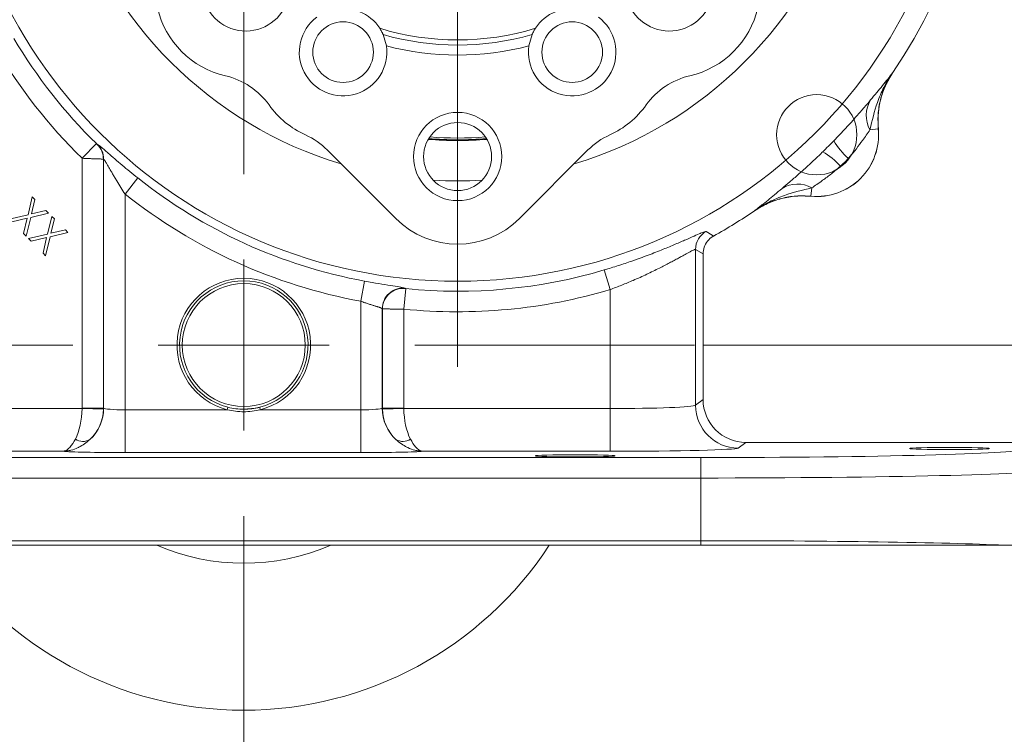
# Model space of a CAD drawing. Header units: inches. Extents: x 0.3 to 33.9, y 0.2 to 21.6.
# Tile 11 of 19: x 22.4 to 28.2, y 5.1 to 9.3. Entities that reach past the tile are written whole.
import ezdxf

# ---------------------------------------------------------------- set-up
doc = ezdxf.new("R2010")
doc.units = ezdxf.units.IN
doc.header["$MEASUREMENT"] = 0
doc.layers.add('SLD-0', color=7, linetype='Continuous', lineweight=15)
doc.styles.add('SLDTEXTSTYLE0', font='TXT', dxfattribs={"width": 0.75})
doc.dimstyles.new('SLDDIMSTYLE0', dxfattribs={"dimtxt": 0.25, "dimasz": 0.13, "dimexe": 0, "dimexo": 0.0625, "dimgap": 0.0625, "dimtad": 0, "dimtih": 1, "dimtoh": 1, "dimrnd": 1e-09, "dimzin": 12, "dimdsep": 46, "dimtxsty": 'SLDTEXTSTYLE0', "dimsah": 1, "dimcen": 0.09, "dimadec": 0, "dimazin": 3, "dimtfac": 1, "dimtmove": 0, "dimatfit": 0, "dimfxl": 1, "dimfrac": 2, "dimtolj": 1, "dimtzin": 12, "dimarcsym": 0})
doc.dimstyles.new('SLDDIMSTYLE1', dxfattribs={"dimtxt": 0.25, "dimasz": 0.13, "dimexe": 0, "dimexo": 0.0625, "dimgap": 0.0625, "dimtad": 0, "dimtih": 1, "dimtoh": 1, "dimrnd": 1e-09, "dimzin": 12, "dimdsep": 46, "dimtxsty": 'SLDTEXTSTYLE0', "dimsah": 1, "dimcen": 0.09, "dimadec": 0, "dimazin": 3, "dimtfac": 1, "dimtofl": 0, "dimtmove": 0, "dimatfit": 3, "dimfxl": 1, "dimfrac": 2, "dimtolj": 1, "dimtzin": 12, "dimarcsym": 0})

# ---------------------------------------------------------------- blocks, each defined once
blk = doc.blocks.new('_D')
at = {"layer": 'SLD-0'}
for p, q in [((30.5021, 7.3983), (30.5021, 7.6483)), ((26.4282, 7.3983), (30.6271, 7.3983)), ((30.1153, 6.8501), (30.0645, 6.8501)), ((30.0645, 6.8501), (30.0645, 6.4533)), ((30.8888, 6.8501), (30.9396, 6.8501)), ((30.9396, 6.8501), (30.9396, 6.4533)), ((30.0645, 6.4533), (30.1153, 6.4533)), ((30.9396, 6.4533), (30.8888, 6.4533)), ((26.4648, 6.2283), (30.6271, 6.2283)), ((30.5021, 6.2283), (30.5021, 5.9783))]:
    blk.add_line(p, q, dxfattribs=at)
for points in [[(30.5021, 7.3983), (30.5221, 7.5283), (30.4821, 7.5283)], [(30.5021, 6.2283), (30.4821, 6.0983), (30.5221, 6.0983)]]:
    blk.add_solid(points, dxfattribs=at)
at = {"layer": 'SLD-0', "char_height": 0.25, "attachment_point": 1, "style": 'SLDTEXTSTYLE0'}
for s, insert in [('1.17', (30.0772, 7.2232, -1.4325)), ('29.7', (30.1788, 6.7755, -1.4325))]:
    blk.add_mtext(s, dxfattribs=dict(at, insert=insert))
blk = doc.blocks.new('_D_1')
at = {"layer": 'SLD-0'}
for p, q in [((28.4992, 10.7279), (30.6271, 10.7279)), ((30.5021, 10.7279), (30.5021, 9.474)), ((30.1153, 9.0999), (30.0645, 9.0999)), ((30.0645, 9.0999), (30.0645, 8.7031)), ((30.8888, 9.0999), (30.9396, 9.0999)), ((30.9396, 9.0999), (30.9396, 8.7031)), ((30.0645, 8.7031), (30.1153, 8.7031)), ((30.9396, 8.7031), (30.8888, 8.7031)), ((30.5021, 7.3983), (30.5021, 8.6523)), ((26.4282, 7.3983), (30.6271, 7.3983))]:
    blk.add_line(p, q, dxfattribs=at)
for points in [[(30.5021, 10.7279), (30.4821, 10.5979), (30.5221, 10.5979)], [(30.5021, 7.3983), (30.5221, 7.5283), (30.4821, 7.5283)]]:
    blk.add_solid(points, dxfattribs=at)
at = {"layer": 'SLD-0', "char_height": 0.25, "attachment_point": 1, "style": 'SLDTEXTSTYLE0'}
for s, insert in [('3.33', (30.0772, 9.473, -1.4325)), ('84.6', (30.1788, 9.0253, -1.4325))]:
    blk.add_mtext(s, dxfattribs=dict(at, insert=insert))
blk = doc.blocks.new('_D_3')
at = {"layer": 'SLD-0'}
for p, q in [((20.3863, 8.4735), (20.3863, 15.2715)), ((23.7432, 10.0833), (23.7432, 15.2715)), ((20.3863, 15.1465), (21.5385, 15.1465)), ((21.678, 15.1833), (21.6272, 15.1833)), ((21.6272, 15.1833), (21.6272, 14.7865)), ((22.4515, 15.1833), (22.5023, 15.1833)), ((22.5023, 15.1833), (22.5023, 14.7865)), ((23.7432, 15.1465), (22.591, 15.1465)), ((21.6272, 14.7865), (21.678, 14.7865)), ((22.5023, 14.7865), (22.4515, 14.7865))]:
    blk.add_line(p, q, dxfattribs=at)
for points in [[(20.3863, 15.1465), (20.5163, 15.1265), (20.5163, 15.1665)], [(23.7432, 15.1465), (23.6132, 15.1665), (23.6132, 15.1265)]]:
    blk.add_solid(points, dxfattribs=at)
at = {"layer": 'SLD-0', "char_height": 0.25, "attachment_point": 1, "style": 'SLDTEXTSTYLE0'}
for s, insert in [('3.36', (21.6399, 15.5564, -1.4325)), ('85.3', (21.7415, 15.1087, -1.4325))]:
    blk.add_mtext(s, dxfattribs=dict(at, insert=insert))
blk = doc.blocks.new('SW_CENTERMARKSYMBOL_0')
at = {"layer": 'SLD-0', "color": 0}
blk.add_line((0, -1), (0, -3.4561), dxfattribs=at)
blk = doc.blocks.new('SW_CENTERMARKSYMBOL_1')
at = {"layer": 'SLD-0', "color": 0}
for p, q in [((0, 1), (0, 2.635)), ((0, 0), (0, 0.5)), ((-1, 0), (-2.635, 0)), ((0, 0), (-0.5, 0)), ((0, 0), (0, -0.5)), ((0, 0), (0.5, 0)), ((1, 0), (2.635, 0)), ((0, -1), (0, -2.635))]:
    blk.add_line(p, q, dxfattribs=at)

msp = doc.modelspace()

# ---------------------------------------------------------------- linework, layer by layer
at = {"color": 7, "linetype": 'Continuous', "lineweight": 15}
for p, q in [((24.5768, 9.1476), (24.5578, 9.214)), ((25.4096, 9.1476), (25.4285, 9.214)), ((27.5372, 8.9918), (27.5315, 8.983)), ((27.5372, 8.9918), (27.5369, 8.9919)), ((27.4035, 8.6577), (27.4522, 8.6624)), ((27.4522, 8.6624), (27.4525, 8.6624)), ((22.8817, 8.576), (22.7977, 8.4904)), ((22.8878, 8.5721), (22.8865, 8.5715)), ((24.6317, 8.1384), (24.2312, 8.539)), ((25.7551, 8.539), (25.3546, 8.1384)), ((22.7977, 8.4904), (22.7977, 7.0305)), ((22.9226, 8.4857), (22.9239, 8.4863)), ((22.9226, 7.0305), (22.9226, 8.4857)), ((22.9239, 8.4863), (22.9239, 7.0294)), ((23.1235, 8.3753), (23.0489, 8.2814)), ((27.0634, 8.3175), (27.0587, 8.2689)), ((22.4819, 8.1608), (22.5069, 8.2648)), ((22.5224, 8.2493), (22.5023, 8.1656)), ((22.5069, 8.2648), (22.5224, 8.2493)), ((23.0489, 7.02), (23.0489, 8.2814)), ((27.0587, 8.2686), (27.0587, 8.2689)), ((22.5023, 8.1656), (22.5863, 8.1854)), ((22.5863, 8.1854), (22.6017, 8.17)), ((26.7292, 8.1842), (26.7293, 8.1839)), ((22.371, 8.1347), (22.4819, 8.1608)), ((22.477, 8.1403), (22.3865, 8.1192)), ((22.4558, 8.0499), (22.477, 8.1403)), ((22.4976, 8.1451), (22.4713, 8.0344)), ((22.6017, 8.17), (22.4976, 8.1451)), ((22.5956, 8.0472), (22.6206, 8.1511)), ((22.6361, 8.1356), (22.616, 8.0519)), ((22.6206, 8.1511), (22.6361, 8.1356)), ((22.616, 8.0519), (22.7, 8.0717)), ((22.7, 8.0717), (22.7154, 8.0563)), ((22.4713, 8.0344), (22.4558, 8.0499)), ((22.4847, 8.0211), (22.5956, 8.0472)), ((22.5002, 8.0055), (22.4847, 8.0211)), ((22.5907, 8.0266), (22.5002, 8.0055)), ((22.5695, 7.9363), (22.5907, 8.0266)), ((22.6113, 8.0314), (22.585, 7.9207)), ((22.7154, 8.0563), (22.6113, 8.0314)), ((26.3839, 7.0463), (26.3839, 7.9574)), ((26.3839, 7.9574), (26.4282, 7.9312)), ((22.585, 7.9207), (22.5695, 7.9363)), ((26.4282, 7.9312), (26.4282, 7.0794)), ((25.8501, 7.8375), (25.8842, 7.7225)), ((24.4492, 7.7725), (24.4274, 7.6546)), ((24.6907, 7.7283), (24.6786, 7.609)), ((24.6859, 7.729), (24.6846, 7.7305)), ((25.8842, 7.7225), (25.8842, 7.0273)), ((24.4274, 7.6546), (24.4274, 7.02)), ((24.5524, 7.0294), (24.5524, 7.6112)), ((24.5524, 7.6112), (24.5537, 7.6097)), ((24.5537, 7.6097), (24.5537, 7.0305)), ((24.6786, 7.0305), (24.6786, 7.609)), ((22.7976, 7.0273), (21.5921, 7.0273)), ((22.7976, 7.0273), (22.9225, 7.0241)), ((22.9226, 7.0305), (22.7977, 7.0305)), ((22.9239, 7.0294), (22.9226, 7.0305)), ((23.6503, 7.0345), (23.6466, 7.02)), ((23.8397, 7.02), (23.836, 7.0345)), ((24.5537, 7.0305), (24.5524, 7.0294)), ((24.6786, 7.0305), (24.5537, 7.0305)), ((24.6787, 7.0273), (24.5538, 7.0241)), ((25.8842, 7.0273), (24.6787, 7.0273)), ((25.8842, 7.0273), (25.8842, 6.7774)), ((26.4282, 7.0794), (26.3839, 7.0463)), ((23.0489, 7.02), (23.0489, 6.7701)), ((23.6466, 7.02), (23.0489, 7.02)), ((24.4274, 7.02), (23.8397, 7.02)), ((24.4274, 7.02), (24.4274, 6.7701)), ((26.6337, 6.7963), (26.6781, 6.8296)), ((28.3348, 6.8296), (26.6781, 6.8296)), ((26.4148, 6.741), (21.0615, 6.741)), ((21.5921, 6.7774), (22.6861, 6.7774)), ((23.0489, 6.7701), (24.4274, 6.7701)), ((24.7902, 6.7774), (25.8842, 6.7774)), ((26.4148, 6.621), (26.4148, 6.741)), ((21.0615, 6.621), (26.4148, 6.621)), ((26.4148, 6.621), (26.4148, 6.2548)), ((26.4148, 6.2548), (21.0615, 6.2548)), ((26.4148, 6.2283), (21.0615, 6.2283)), ((26.4148, 6.2283), (26.4148, 6.2548))]:
    msp.add_line(p, q, dxfattribs=at)
at = {"color": 7, "linetype": 'Continuous', "lineweight": 15, "flags": 128}
for points in [[(26.4898, 8.036), (26.4816, 8.041), (26.4464, 8.0626)], [(23.7432, 7.0228), (23.8102, 7.0289), (23.836, 7.0345)]]:
    msp.add_lwpolyline(points, dxfattribs=at)
at = {"color": 7, "linetype": 'Continuous', "lineweight": 15}
for centre, radius in [((24.9932, 10.7279), 2.9561), ((24.3235, 9.1111), 0.1772), ((25.6629, 9.1111), 0.1772), ((27.0924, 8.6283), 0.2345), ((24.9932, 8.5008), 0.258), ((24.9932, 8.5008), 0.1989), ((23.7432, 7.3983), 0.3595)]:
    msp.add_circle(centre, radius, dxfattribs=at)
for centre, radius, start, end in [((24.9932, 10.7279), 3.08, 325.68866, 34.31134), ((23.7557, 9.4905), 0.2559, 104.31953, 345.68047), ((26.2306, 9.4905), 0.2559, 194.31953, 75.68047), ((23.7557, 9.4905), 0.5315, 193.02092, 256.97908), ((24.3235, 9.1111), 0.2559, 33.06409, 101.93591), ((25.6629, 9.1111), 0.2559, 78.06409, 146.93591), ((26.2306, 9.4905), 0.5315, 283.02092, 346.97908), ((24.3235, 9.1111), 0.2559, 126.81953, 8.18047), ((25.6629, 9.1111), 0.2559, 171.81953, 53.18047), ((24.9932, 10.7279), 1.5457, 252.87188, 287.12812), ((24.9932, 10.7279), 1.5753, 253.95498, 286.04502), ((24.9932, 10.7279), 3.0148, 210.65257, 225.54358), ((24.9932, 10.7279), 3.1348, 210.65257, 225.54358), ((24.9932, 10.7279), 1.6343, 255.23928, 284.76072), ((23.5384, 8.5507), 0.4331, 35.52092, 76.97908), ((26.4479, 8.5507), 0.4331, 103.02092, 144.47908), ((27.554, 8.7415), 0.1722, 148.54601, 209.09696), ((24.3235, 9.1111), 0.5315, 215.52092, 245.59936), ((25.6629, 9.1111), 0.5315, 294.40064, 324.47908), ((27.0932, 8.6279), 0.3607, 264.51489, 5.48511), ((27.0932, 8.6279), 0.361, 264.52223, 5.47777), ((23.925, 8.2327), 0.4331, 45, 65.59936), ((24.9932, 10.7279), 2.1191, 265.59279, 274.40721), ((26.0613, 8.2327), 0.4331, 114.40064, 135), ((27.5638, 8.8119), 0.4311, 210.49936, 228.25232), ((22.8025, 8.4857), 0.1201, 0.03042, 45.63797), ((22.8039, 8.4862), 0.1201, 0.03043, 45.64837), ((26.9092, 8.1573), 0.4311, 41.74768, 59.50064), ((24.9932, 10.7279), 3.0051, 231.52495, 259.57036), ((26.9796, 8.1671), 0.1722, 60.90304, 121.45399), ((24.9932, 10.7279), 3.125, 231.52495, 259.57036), ((24.9932, 10.7279), 3.08, 299.07314, 304.31134), ((26.504, 7.9573), 0.1201, 118.64577, 179.95577), ((24.9932, 10.7279), 3.0148, 264.24184, 286.51375), ((23.7432, 7.3983), 0.3905, 284.31969, 255.68031), ((23.7432, 7.3983), 0.3755, 284.31969, 255.68031), ((24.6725, 7.611), 0.1201, 84.21534, 179.90699), ((24.6738, 7.6095), 0.1201, 84.24267, 179.90704), ((24.9932, 10.7279), 3.1348, 264.24184, 286.51375), ((22.6738, 7.0297), 0.2502, 312.81617, 359.94243), ((22.6726, 7.0306), 0.25, 358.52616, 359.97382), ((24.8025, 7.0297), 0.2502, 180.05757, 227.18383), ((24.8037, 7.0306), 0.25, 180.02618, 181.47384), ((26.634, 7.0465), 0.2501, 180.05364, 269.93108), ((22.8031, 6.9152), 0.0801, 236.57933, 300.52452), ((24.6732, 6.9152), 0.0801, 239.47548, 303.42067), ((23.7432, 7.3983), 2.135, 213.23055, 326.76945), ((23.7432, 7.3983), 1.2755, 246.53268, 293.46732)]:
    msp.add_arc(centre, radius, start, end, dxfattribs=at)
at = {"color": 8, "linetype": 'Continuous', "lineweight": 15}
for radius, start, end in [(2.3701, 196.68899, 253.31101), (2.3701, 286.68899, 343.31101), (2.1338, 265.38044, 274.61956), (2.129, 265.44445, 274.55555), (2.3701, 266.55061, 273.44939)]:
    msp.add_arc((24.9932, 10.7279), radius, start, end, dxfattribs=at)
at = {"color": 7, "linetype": 'Continuous', "lineweight": 15}
for centre, major_axis, ratio, start_param, end_param in [((24.9932, 8.5018), (0, 0.5132), 0.997265, 2.357564, 3.925621), ((22.677, 7.0273), (0.0041, 0.25), 0.482584, 3.922427, 4.720341), ((22.6726, 7.0306), (0.1001, -0.0751), 0.999049, 0.617693, 0.642959), ((22.677, 7.0273), (0.0815, 0.2369), 0.978221, 4.226504, 5.024418), ((23.0489, 7.0298), (0.125, 0), 0.078558, 3.176499, 4.712389), ((24.4274, 7.0298), (0.125, 0), 0.078558, 4.712389, 6.248279), ((24.7994, 7.0273), (-0.0815, 0.2369), 0.978221, 1.258768, 2.056681), ((24.8037, 7.0306), (0.1001, 0.0751), 0.999049, 2.498634, 2.5239), ((24.7994, 7.0273), (-0.0041, 0.25), 0.482584, 1.562845, 2.360758), ((25.8842, 7.0469), (0.5, 0), 0.039279, 4.712389, 6.248279), ((26.6783, 7.0797), (-0.2002, -0.1501), 0.999049, 5.640226, 7.210109), ((25.8842, 6.797), (0.75, 0), 0.026186, 4.712389, 6.248279), ((23.0489, 6.7799), (0.375, 0), 0.026186, 3.397717, 4.712389), ((24.4274, 6.7799), (0.375, 0), 0.026186, 4.712389, 6.027061), ((26.4148, 6.7902), (1.88, 0), 0.026186, 4.712389, 6.257005), ((26.4148, 6.6703), (2, 0), 0.024615, 4.712389, 6.257005), ((26.4148, 6.2056), (2, 0), 0.024615, 0.479944, 1.570796)]:
    msp.add_ellipse(centre, major_axis=major_axis, ratio=ratio, start_param=start_param, end_param=end_param, dxfattribs=at)
for centre in [(27.8682, 6.7936), (25.6802, 6.751)]:
    msp.add_ellipse(centre, major_axis=(0.2344, 0), ratio=0.026186, dxfattribs=at)
for points, knots in [([(24.5379, 9.2508), (24.5415, 9.2449), (24.5473, 9.2356), (24.5531, 9.2242), (24.5561, 9.2178), (24.5576, 9.2145), (24.5577, 9.2142), (24.5578, 9.214)], [0, 0, 0, 0, 0.36156, 0.574987, 0.749388, 0.895731, 1, 1, 1, 1]), ([(25.4285, 9.214), (25.4287, 9.2143), (25.4289, 9.2148), (25.4307, 9.2189), (25.4339, 9.2256), (25.4396, 9.2366), (25.4452, 9.2456), (25.4484, 9.2508)], [0, 0, 0, 0, 0.14452, 0.288613, 0.442004, 0.679534, 1, 1, 1, 1]), ([(27.4035, 8.6577), (27.4162, 8.7114), (27.4362, 8.7957), (27.4837, 8.9072), (27.5173, 8.964), (27.5367, 8.9916), (27.5369, 8.9919)], [0, 0, 0, 0, 0.458943, 0.721865, 0.99767, 1, 1, 1, 1]), ([(27.5369, 8.9919), (27.5368, 8.9917), (27.5272, 8.9792), (27.5077, 8.9542), (27.4675, 8.9037), (27.4312, 8.8601), (27.4071, 8.8313)], [0, 0, 0, 0, 0.002547, 0.254971, 0.506602, 1, 1, 1, 1]), ([(27.4522, 8.6624), (27.4509, 8.6906), (27.4482, 8.748), (27.463, 8.8332), (27.4909, 8.9166), (27.5214, 8.9665), (27.5369, 8.9919)], [0, 0, 0, 0, 0.243914, 0.495196, 0.743693, 1, 1, 1, 1]), ([(27.5201, 8.9639), (27.508, 8.9417), (27.4823, 8.8944), (27.4602, 8.8182), (27.4486, 8.7392), (27.4512, 8.6882), (27.4525, 8.6624)], [0, 0, 0, 0, 0.241066, 0.513053, 0.753661, 1, 1, 1, 1]), ([(27.4071, 8.8313), (27.3951, 8.8171), (27.3706, 8.7882), (27.3221, 8.7325), (27.2628, 8.6665), (27.2161, 8.6179), (27.1923, 8.5931)], [0, 0, 0, 0, 0.21336, 0.43352, 0.711269, 1, 1, 1, 1]), ([(27.2767, 8.4902), (27.2798, 8.4936), (27.2964, 8.5119), (27.3247, 8.5467), (27.3656, 8.6024), (27.3894, 8.6371), (27.4035, 8.6577)], [0, 0, 0, 0, 0.061603, 0.328469, 0.601193, 1, 1, 1, 1]), ([(22.8865, 8.5715), (22.8864, 8.5715), (22.8864, 8.5716), (22.886, 8.5719), (22.8851, 8.5727), (22.8836, 8.5741), (22.8824, 8.5753), (22.8817, 8.576)], [0, 0, 0, 0, 0.100164, 0.247152, 0.426835, 0.662426, 1, 1, 1, 1]), ([(23.1235, 8.3753), (23.0924, 8.4005), (23.0451, 8.4387), (22.9882, 8.4873), (22.9606, 8.5113), (22.9331, 8.5353), (22.9089, 8.5564), (22.8912, 8.571), (22.8887, 8.5718), (22.8878, 8.5721)], [0, 0, 0, 0, 0.280432, 0.426364, 0.572079, 0.58885, 0.767294, 0.917527, 1, 1, 1, 1]), ([(27.128, 8.5288), (27.1233, 8.5243), (27.0971, 8.4988), (27.0484, 8.4529), (26.9878, 8.3983), (26.9334, 8.351), (26.9045, 8.3264), (26.8898, 8.314)], [0, 0, 0, 0, 0.054789, 0.306864, 0.566571, 0.779999, 1, 1, 1, 1]), ([(22.7977, 8.4904), (22.8046, 8.4901), (22.8187, 8.4896), (22.8373, 8.4888), (22.8553, 8.4882), (22.8721, 8.4875), (22.8876, 8.4869), (22.9, 8.4865), (22.9091, 8.4862), (22.9157, 8.4859), (22.9208, 8.4858), (22.922, 8.4857), (22.9226, 8.4857)], [0, 0, 0, 0, 0.108342, 0.2198248, 0.3002953, 0.4119286, 0.5270144, 0.6208444, 0.7166949, 0.799313, 0.8833, 1, 1, 1, 1]), ([(22.9239, 8.4863), (22.9244, 8.486), (22.9252, 8.4854), (22.9286, 8.4803), (22.9321, 8.4747), (22.9372, 8.4662), (22.9444, 8.454), (22.9546, 8.4365), (22.9654, 8.418), (22.9766, 8.3989), (22.9883, 8.3792), (23.004, 8.3531), (23.0241, 8.3204), (23.0406, 8.2945), (23.0489, 8.2814)], [0, 0, 0, 0, 0.062031, 0.108455, 0.156522, 0.184681, 0.267526, 0.352658, 0.433762, 0.515532, 0.598872, 0.68259, 0.840369, 1, 1, 1, 1]), ([(27.0634, 8.3175), (27.073, 8.3242), (27.0927, 8.3377), (27.1237, 8.3594), (27.1526, 8.3804), (27.1789, 8.4003), (27.2052, 8.4215), (27.2223, 8.4367), (27.2309, 8.4444)], [0, 0, 0, 0, 0.1965531, 0.3995773, 0.546778, 0.6953207, 0.8472047, 1, 1, 1, 1]), ([(26.7292, 8.1842), (26.7295, 8.1844), (26.7571, 8.2038), (26.8139, 8.2374), (26.9254, 8.2849), (27.0097, 8.3049), (27.0634, 8.3175)], [0, 0, 0, 0, 0.00233, 0.278135, 0.541057, 1, 1, 1, 1]), ([(26.8898, 8.314), (26.8751, 8.3016), (26.8455, 8.2768), (26.8121, 8.2495), (26.7862, 8.2287), (26.7671, 8.2136), (26.7482, 8.1989), (26.7357, 8.1892), (26.7294, 8.1843), (26.7292, 8.1842)], [0, 0, 0, 0, 0.246086, 0.493549, 0.619301, 0.74511, 0.871275, 0.997453, 1, 1, 1, 1]), ([(26.7292, 8.1842), (26.7306, 8.1851), (26.7549, 8.2016), (26.8057, 8.2297), (26.8859, 8.2576), (26.9714, 8.2728), (27.0293, 8.2702), (27.0587, 8.2689)], [0, 0, 0, 0, 0.014322, 0.253699, 0.500028, 0.74622, 1, 1, 1, 1]), ([(26.7293, 8.1839), (26.7536, 8.1988), (26.803, 8.2291), (26.8852, 8.257), (26.9714, 8.2725), (27.0293, 8.2699), (27.0587, 8.2686)], [0, 0, 0, 0, 0.246215, 0.500001, 0.746214, 1, 1, 1, 1]), ([(26.4132, 8.052), (26.4128, 8.0518), (26.4045, 8.0487), (26.3762, 8.0361), (26.3282, 8.0151), (26.2669, 7.9884), (26.1934, 7.9577), (26.1081, 7.9241), (26.0191, 7.8917), (25.9323, 7.8625), (25.8775, 7.8458), (25.8501, 7.8375)], [0, 0, 0, 0, 0.006451, 0.12775, 0.249085, 0.375811, 0.502559, 0.641037, 0.779499, 0.889757, 1, 1, 1, 1]), ([(26.4898, 8.036), (26.488, 8.035), (26.4746, 8.0273), (26.4528, 8.0075), (26.4321, 7.9717), (26.4295, 7.9447), (26.4282, 7.9312)], [0, 0, 0, 0, 0.048482, 0.36561, 0.682807, 1, 1, 1, 1]), ([(25.8842, 7.7225), (25.9071, 7.7311), (25.9531, 7.7484), (26.0115, 7.7729), (26.0598, 7.7942), (26.0988, 7.8122), (26.1366, 7.8303), (26.1714, 7.8476), (26.2032, 7.8638), (26.2319, 7.8789), (26.2591, 7.8934), (26.2835, 7.9067), (26.3052, 7.9186), (26.3242, 7.929), (26.3411, 7.9382), (26.36, 7.9482), (26.3736, 7.9548), (26.3816, 7.9578), (26.3831, 7.9575), (26.3839, 7.9574)], [0, 0, 0, 0, 0.09073, 0.182227, 0.238434, 0.294982, 0.352591, 0.410566, 0.461288, 0.512274, 0.564122, 0.616285, 0.663808, 0.711614, 0.759888, 0.808827, 0.903301, 0.951167, 1, 1, 1, 1]), ([(24.6846, 7.7305), (24.6811, 7.7318), (24.6741, 7.7344), (24.6315, 7.7416), (24.5704, 7.7515), (24.5055, 7.7623), (24.4642, 7.7698), (24.4492, 7.7725)], [0, 0, 0, 0, 0.221817, 0.441703, 0.659552, 0.876451, 1, 1, 1, 1]), ([(24.6907, 7.7283), (24.6904, 7.7283), (24.6895, 7.7284), (24.6882, 7.7286), (24.687, 7.7287), (24.6861, 7.7289), (24.6859, 7.7289), (24.6859, 7.729)], [0, 0, 0, 0, 0.1199808, 0.3375209, 0.5564508, 0.7772561, 1, 1, 1, 1]), ([(24.4274, 7.6546), (24.4314, 7.6532), (24.4394, 7.6503), (24.4506, 7.6464), (24.4613, 7.6428), (24.4712, 7.6395), (24.481, 7.6363), (24.4903, 7.6333), (24.4991, 7.6304), (24.5074, 7.6278), (24.5153, 7.6253), (24.5225, 7.6231), (24.5289, 7.621), (24.5347, 7.6191), (24.5398, 7.6173), (24.5454, 7.6152), (24.5494, 7.6135), (24.5517, 7.612), (24.5522, 7.6114), (24.5524, 7.6112)], [0, 0, 0, 0, 0.06387, 0.128268, 0.183083, 0.238246, 0.294521, 0.351189, 0.404928, 0.459023, 0.514254, 0.569885, 0.622887, 0.676637, 0.73077, 0.785691, 0.891628, 0.945413, 1, 1, 1, 1]), ([(24.5537, 7.6097), (24.5539, 7.6097), (24.5543, 7.6096), (24.556, 7.6096), (24.5586, 7.6096), (24.562, 7.6096), (24.5676, 7.6095), (24.5749, 7.6095), (24.5835, 7.6094), (24.5907, 7.6094), (24.5984, 7.6093), (24.6068, 7.6093), (24.6158, 7.6093), (24.6251, 7.6092), (24.6348, 7.6092), (24.6449, 7.6091), (24.6557, 7.6091), (24.6669, 7.609), (24.6747, 7.609), (24.6786, 7.609)], [0, 0, 0, 0, 0.0538827, 0.1081386, 0.1635715, 0.219411, 0.2731863, 0.3825517, 0.4382716, 0.4921762, 0.5464544, 0.6019112, 0.6577751, 0.711905, 0.7664134, 0.8221158, 0.8782308, 0.9388488, 1, 1, 1, 1]), ([(23.8397, 7.02), (23.8076, 7.0142), (23.7432, 7.0026), (23.6788, 7.0142), (23.6466, 7.02)], [0, 0, 0, 0, 0.499477, 1, 1, 1, 1]), ([(22.7589, 6.8483), (22.7492, 6.8316), (22.7384, 6.8131), (22.721, 6.7945), (22.7106, 6.7858), (22.6996, 6.7804), (22.6936, 6.7786), (22.6903, 6.7779), (22.6885, 6.7776), (22.6874, 6.7775), (22.6868, 6.7774), (22.6865, 6.7774), (22.6864, 6.7774), (22.6863, 6.7774), (22.6862, 6.7774), (22.6861, 6.7774)], [0, 0, 0, 0, 0.416891, 0.461413, 0.703997, 0.834066, 0.906642, 0.947465, 0.970451, 0.983387, 0.990662, 0.994753, 0.996173, 0.996798, 1, 1, 1, 1]), ([(22.8438, 6.8462), (22.8228, 6.8292), (22.8003, 6.8111), (22.7622, 6.7929), (22.7395, 6.7848), (22.7147, 6.7798), (22.7018, 6.7783), (22.6949, 6.7777), (22.691, 6.7775), (22.6888, 6.7775), (22.6876, 6.7774), (22.687, 6.7774), (22.6867, 6.7774), (22.6865, 6.7774), (22.6863, 6.7774), (22.6861, 6.7774)], [0, 0, 0, 0, 0.426251, 0.457293, 0.712383, 0.842296, 0.912355, 0.951016, 0.972553, 0.984602, 0.991356, 0.995145, 0.996106, 0.996742, 1, 1, 1, 1]), ([(24.6325, 6.8462), (24.6535, 6.8292), (24.676, 6.8111), (24.7141, 6.7929), (24.7368, 6.7848), (24.7616, 6.7798), (24.7745, 6.7783), (24.7815, 6.7777), (24.7853, 6.7775), (24.7875, 6.7775), (24.7887, 6.7774), (24.7893, 6.7774), (24.7896, 6.7774), (24.7898, 6.7774), (24.79, 6.7774), (24.7902, 6.7774)], [0, 0, 0, 0, 0.426251, 0.457293, 0.712383, 0.842296, 0.912355, 0.951016, 0.972553, 0.984602, 0.991356, 0.995145, 0.996106, 0.996742, 1, 1, 1, 1]), ([(24.7174, 6.8483), (24.7271, 6.8316), (24.7379, 6.8131), (24.7553, 6.7945), (24.7657, 6.7858), (24.7767, 6.7804), (24.7827, 6.7786), (24.786, 6.7779), (24.7878, 6.7776), (24.7889, 6.7775), (24.7895, 6.7774), (24.7898, 6.7774), (24.7899, 6.7774), (24.79, 6.7774), (24.7901, 6.7774), (24.7902, 6.7774)], [0, 0, 0, 0, 0.416891, 0.461413, 0.703997, 0.834066, 0.906642, 0.947465, 0.970451, 0.983387, 0.990662, 0.994753, 0.996173, 0.996798, 1, 1, 1, 1]), ([(28.1889, 6.2283), (28.1494, 6.2283), (28.0828, 6.2283), (27.9676, 6.2283), (27.8568, 6.2283), (27.7344, 6.2283), (27.6026, 6.2283), (27.4636, 6.2283), (27.3175, 6.2283), (27.1635, 6.2283), (26.9627, 6.2283), (26.7127, 6.2283), (26.5141, 6.2283), (26.4148, 6.2283)], [0, 0, 0, 0, 0.110348, 0.186283, 0.262218, 0.340357, 0.418496, 0.494479, 0.570462, 0.648632, 0.726802, 0.8634, 1, 1, 1, 1])]:
    msp.add_open_spline(points, degree=3, knots=knots, dxfattribs=at)
for points in [[(27.1923, 8.5931), (27.1817, 8.5823), (27.1604, 8.5606), (27.1388, 8.5394), (27.128, 8.5288)], [(27.2309, 8.4444), (27.2388, 8.4518), (27.2545, 8.4666), (27.2693, 8.4823), (27.2767, 8.4902)], [(23.6503, 7.0345), (23.6812, 7.0287), (23.7432, 7.017), (23.8051, 7.0287), (23.836, 7.0345)]]:
    msp.add_open_spline(points, degree=3, dxfattribs=at)
at = {"color": 8, "linetype": 'Continuous', "lineweight": 15}
msp.add_open_spline([(26.4464, 8.0626), (26.4441, 8.0627), (26.4397, 8.0627), (26.4219, 8.0555), (26.4132, 8.052)], degree=3, knots=[0, 0, 0, 0, 0.513466, 1, 1, 1, 1], dxfattribs=at)

# ---------------------------------------------------------------- block references
at = {"layer": 'SLD-0'}
for name, p in [('SW_CENTERMARKSYMBOL_0', (24.9932, 10.7279)), ('SW_CENTERMARKSYMBOL_1', (23.7432, 7.3983))]:
    msp.add_blockref(name, p, dxfattribs=at)

# ---------------------------------------------------------------- dimensions: what is measured, and where the dimension line sits
dim = msp.add_linear_dim(base=(23.7432, 15.1465), p1=(20.3863, 8.4235), p2=(23.7432, 10.0333), dimstyle='SLDDIMSTYLE1', dxfattribs=at)
dim.commit()
dim.dimension.update_dxf_attribs({"geometry": '_D_3', "text_midpoint": (22.0647, 15.1465), "dimtype": 160})
for base, p1, p2, dimstyle, picture, middle in [((30.5021, 10.7279), (26.3782, 7.3983), (28.4492, 10.7279), 'SLDDIMSTYLE1', '_D_1', (30.5021, 9.0631)), ((30.5021, 7.3983), (26.4148, 6.2283), (26.3782, 7.3983), 'SLDDIMSTYLE0', '_D', (30.5021, 6.8133))]:
    dim = msp.add_linear_dim(base=base, p1=p1, p2=p2, angle=90, dimstyle=dimstyle, dxfattribs=at)
    dim.commit()
    dim.dimension.update_dxf_attribs({"geometry": picture, "text_midpoint": middle, "dimtype": 160})

doc.saveas('drawing.dxf')
